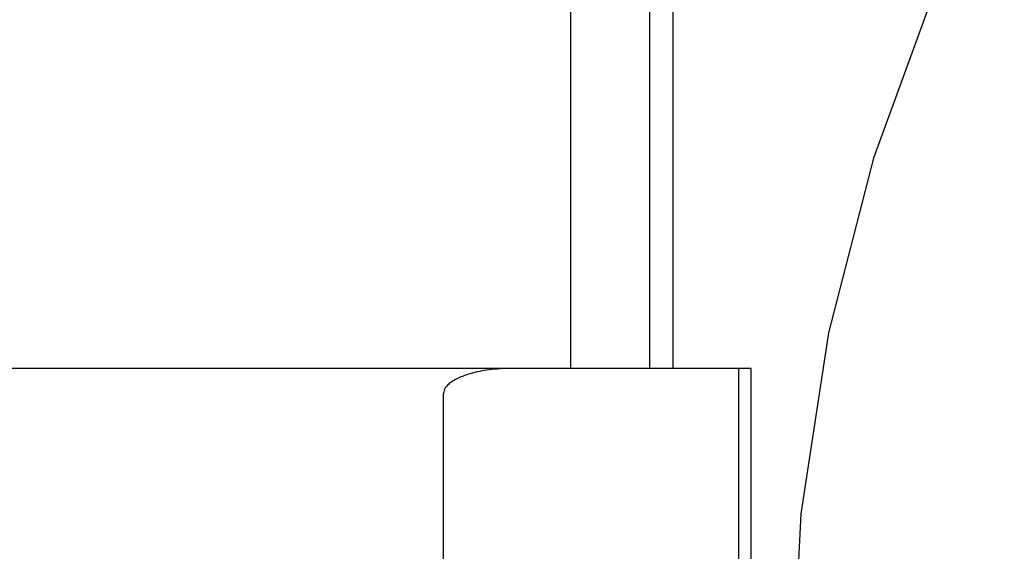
# Model space of a CAD drawing. Header units: inches. Extents: x 0 to 278, y 0 to 180.
# Tile 22 of 76: x 92.177 to 92.312, y 91.6179 to 91.6908. Entities that reach past the tile are written whole.
import ezdxf

# ---------------------------------------------------------------- set-up
doc = ezdxf.new("R2010")
doc.units = ezdxf.units.IN
doc.header["$LTSCALE"] = 15.310625
doc.header["$MEASUREMENT"] = 0
doc.linetypes.add('HIDDEN', pattern=[0.2, 0.1, -0.1])
doc.layers.add('DEFAULT_2', color=8, linetype='HIDDEN')

msp = doc.modelspace()

# ---------------------------------------------------------------- linework, layer by layer
at = {"layer": 'DEFAULT_2', "color": 8, "linetype": 'HIDDEN'}
for p, q in [((92.25251, 91.79923), (92.25251, 91.64298)), ((92.26332, 91.79923), (92.26332, 91.64298)), ((92.26652, 91.79923), (92.26652, 91.64298)), ((92.27727, 91.64298), (91.79984, 91.64298)), ((92.27556, 91.26798), (92.27556, 91.64298)), ((92.27727, 91.26798), (92.27727, 91.64298)), ((92.23509, 91.27141), (92.23509, 91.63955))]:
    msp.add_line(p, q, dxfattribs=at)
msp.add_lwpolyline([(92.24474, 91.64298), (92.24424, 91.64298), (92.24376, 91.64296), (92.24331, 91.64294), (92.24288, 91.64292), (92.24247, 91.64289), (92.24208, 91.64285), (92.2417, 91.64281), (92.24135, 91.64277), (92.24101, 91.64272), (92.24068, 91.64267), (92.24037, 91.64262), (92.24008, 91.64256), (92.23979, 91.6425), (92.23952, 91.64244), (92.23926, 91.64238), (92.23901, 91.64232), (92.23877, 91.64225), (92.23854, 91.64218), (92.23831, 91.64211), (92.2381, 91.64204), (92.23788, 91.64196), (92.23768, 91.64188), (92.23748, 91.6418), (92.23729, 91.64172), (92.23711, 91.64164), (92.23693, 91.64155), (92.23676, 91.64146), (92.2366, 91.64137), (92.23644, 91.64128), (92.23629, 91.64119), (92.23615, 91.64109), (92.23602, 91.64099), (92.23589, 91.64089), (92.23577, 91.64078), (92.23565, 91.64067), (92.23554, 91.64055), (92.23543, 91.64042), (92.23534, 91.64029), (92.23525, 91.64013), (92.23517, 91.63996), (92.23512, 91.63977), (92.23509, 91.63955)], dxfattribs=at)
msp.add_arc((92.53277, 91.59748), 0.25, 90, 270, dxfattribs=at)

doc.saveas('drawing.dxf')
